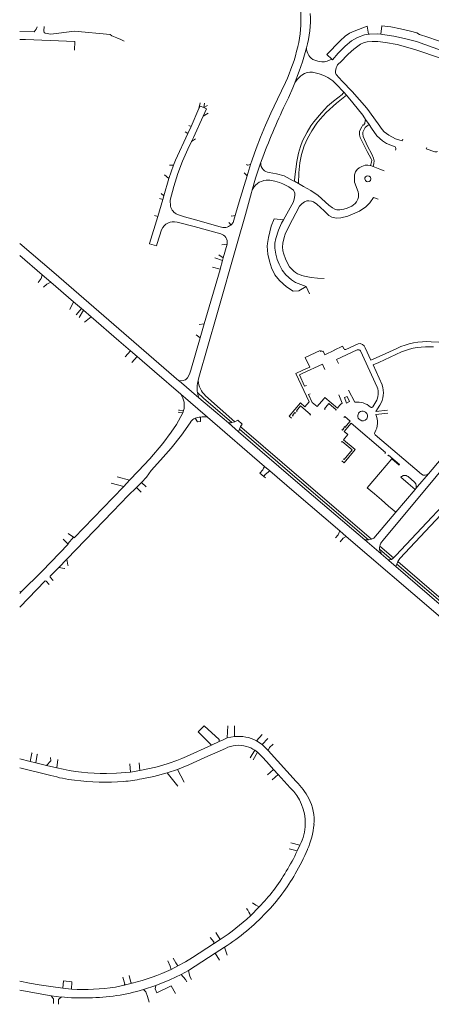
# Model space of a CAD drawing. Extents: x 145000 to 155000, y 457500 to 470000.
# Tile 1 of 196: x 145000 to 145244, y 458049 to 458633. Entities that reach past the tile are written whole.
import ezdxf

# ---------------------------------------------------------------- set-up
doc = ezdxf.new("R2010")
doc.units = 0
doc.header["$LTSCALE"] = 0.2
doc.header["$MEASUREMENT"] = 0
doc.layers.add('kant verharding', color=252, linetype='Continuous', lineweight=0)

msp = doc.modelspace()

# ---------------------------------------------------------------- linework, layer by layer
at = {"layer": 'kant verharding', "lineweight": 0, "flags": 128}
for points in [[(145000.1, 458625.73), (145008.6, 458625.53), (145009.83, 458627.11), (145010.49, 458628.51)], [(145061.95, 458619.88), (145060.01, 458620.94), (145057.64, 458621.88), (145054.53, 458623.01), (145053.57, 458623.91), (145032.51, 458625.79), (145018.5, 458624), (145015.22, 458624.64), (145014.65, 458625), (145014.3, 458626.06), (145014.58, 458628.61)], [(145184.78, 458609.35), (145185.22, 458608.93), (145188.59, 458612.82), (145192.62, 458616.99), (145196.55, 458620.21), (145199.92, 458622.2), (145204.06, 458623.67), (145206.53, 458624.05), (145205.79, 458628.89), (145197.99, 458625.85), (145195.19, 458624.59), (145192.68, 458622.86), (145189.73, 458620.2), (145181.92, 458612.12), (145184.78, 458609.35)], [(145266.87, 458603.06), (145269.09, 458607.87), (145263.35, 458613.79), (145257.53, 458616.72), (145251.44, 458618.98), (145247.29, 458620.38), (145241.6, 458622.39), (145236.76, 458623.9), (145235.04, 458624.82), (145231.3, 458625.88), (145225.55, 458627.24), (145219.76, 458628.41), (145214.39, 458628.95), (145213.87, 458624.08)], [(145206.53, 458624.05), (145207.2, 458624.15), (145211.64, 458624.31), (145213.87, 458624.08)], [(145213.87, 458624.08), (145214.88, 458623.97), (145221.6, 458622.89), (145227.79, 458621.58), (145234.93, 458619.71), (145249.73, 458614.39), (145256.04, 458612.05), (145258.58, 458611.04), (145260.73, 458609.65), (145266.87, 458603.06)], [(145000.1, 458620.92), (145003.43, 458620.94), (145032.65, 458619.65), (145032.43, 458614.65)], [(145249.78, 458609.58), (145233.86, 458615.07), (145223.55, 458618.02), (145216.53, 458619.13), (145211.96, 458619.7), (145208.78, 458619.76), (145205.76, 458619.52), (145203.59, 458618.91), (145201.7, 458618.14), (145197.83, 458615.3), (145194.52, 458612.16), (145189.68, 458607.29)], [(145174.67, 458608.61), (145176.45, 458608.01), (145178.89, 458607.61)], [(145173.46, 458601.52), (145177.39, 458600.59), (145180.1, 458599.65), (145182.54, 458598.42), (145185.34, 458596.45), (145187.92, 458593.96), (145191.4, 458590.33), (145191.98, 458589.65)], [(145187.31, 458600.12), (145191.01, 458596.27), (145196.88, 458590.02), (145205.63, 458580.2), (145212.15, 458570.95), (145214.61, 458567.58), (145215.85, 458566.24), (145218.46, 458564.23), (145222.57, 458562.08), (145226.48, 458560.78), (145226.9, 458561.92)], [(145136.77, 458546.81), (145137.64, 458549.51), (145140.01, 458556.28), (145142.51, 458562.99), (145145.48, 458570.16), (145148.78, 458577.17), (145150.74, 458581.34), (145152.7, 458585.5), (145157.34, 458595.53)], [(145161.67, 458592.37), (145162.1, 458593.36)], [(145162.1, 458593.36), (145162.46, 458594.22)], [(145156.29, 458580.39), (145159.08, 458586.33), (145161.67, 458592.37)], [(145162.67, 458536.9), (145162.8, 458537.27), (145163, 458539.55), (145163.49, 458544.17), (145164.09, 458548.71), (145165.1, 458553.47), (145166.34, 458557.56), (145167.53, 458560.84), (145170.16, 458565.95), (145172.39, 458569.67), (145174.19, 458572.14), (145178.71, 458577.5), (145182.18, 458581.46), (145185.77, 458584.38), (145190.88, 458588.42), (145191.98, 458589.65)], [(145165.17, 458535.5), (145165.26, 458541.93), (145165.82, 458547.84), (145166.83, 458552.86), (145168.43, 458557.86), (145170.46, 458562.26), (145172.94, 458566.87), (145175.94, 458571.32), (145177.82, 458573.63), (145181.42, 458577.59), (145187.51, 458583.28), (145193.47, 458587.88)], [(145191.98, 458589.65), (145193.47, 458587.88)], [(145193.47, 458587.88), (145197.21, 458583.43), (145203.12, 458576.04), (145204.79, 458573.61)], [(145106.86, 458583.37), (145106.2, 458579.98)], [(145106.2, 458579.98), (145106.87, 458581.49), (145109.01, 458580.64)], [(145109.49, 458583.21), (145109.01, 458580.64)], [(145109.16, 458580.58), (145111.3, 458581.76)], [(145101.51, 458569.39), (145106.2, 458579.98)], [(145108.69, 458575.51), (145102.86, 458562.84), (145101.74, 458560.44)], [(145109.16, 458580.58), (145110.69, 458579.86), (145108.69, 458575.51)], [(145108.69, 458575.51), (145111.6, 458577.32)], [(145109.01, 458580.64), (145109.16, 458580.58)], [(145101.51, 458569.39), (145100.17, 458569.89)], [(145207.78, 458546.17), (145208.29, 458548.15), (145208.48, 458549.4), (145208.12, 458550.28), (145205.82, 458554.61), (145201.53, 458562.75), (145201.18, 458564.46), (145201.21, 458566.41), (145201.53, 458567.41), (145202.49, 458569.21), (145203.21, 458570.28), (145203.49, 458570.2), (145204.29, 458571.13), (145204.42, 458571.6), (145204.79, 458573.61)], [(145209.24, 458545.6), (145209.77, 458547.52), (145209.87, 458549.08), (145209.53, 458550.55), (145208.44, 458552.99), (145205.89, 458557.69), (145203.34, 458563.37), (145203.1, 458564.93), (145203.26, 458566.07), (145203.8, 458567.28), (145204.62, 458568.71), (145205.78, 458569.78), (145206.89, 458570.55)], [(145204.79, 458573.61), (145206.89, 458570.55)], [(145222.23, 458557.38), (145217.24, 458559.33), (145214.84, 458560.79), (145211.55, 458563.91), (145208.38, 458568.38), (145206.89, 458570.55)], [(145091.05, 458546.43), (145092.21, 458549.45), (145099.55, 458565.14)], [(145098.08, 458566.13), (145099.55, 458565.14)], [(145099.55, 458565.14), (145101.51, 458569.39)], [(145101.74, 458560.44), (145099.69, 458556.02), (145096.43, 458548.83), (145093.68, 458541.6), (145091.24, 458533.78), (145089.09, 458525.68), (145089.37, 458522.09)], [(145101.74, 458560.44), (145104.15, 458561.97)], [(145247.41, 458554.57), (145246.99, 458554.41), (145245.73, 458554.38), (145240.71, 458556.05), (145240.99, 458556.82)], [(145088.39, 458538.51), (145091.05, 458546.43)], [(145091.05, 458546.43), (145088.74, 458546.52)], [(145136.77, 458546.81), (145134.87, 458546.36), (145134.3, 458546.82)], [(145134.63, 458540.18), (145135.05, 458541.56), (145136.35, 458545.53), (145136.77, 458546.81)], [(145137.48, 458530.98), (145139.72, 458538.66), (145142.46, 458547.03)], [(145165.17, 458535.5), (145168.09, 458533.88), (145172.48, 458531.47), (145176.7, 458528.54), (145183.09, 458522.75), (145185.14, 458521.15), (145186.56, 458520.42), (145187.81, 458519.98), (145189.48, 458519.94), (145191.83, 458520.29), (145193.88, 458520.88), (145196.7, 458522.13), (145198.58, 458523.72), (145199.43, 458524.63), (145200.15, 458526.25), (145200.51, 458527.52), (145200.59, 458529.43), (145200.32, 458530.74), (145198.31, 458536.37), (145198.23, 458538.67), (145198.32, 458540.73), (145198.89, 458542.55), (145199.86, 458543.87), (145201.07, 458544.89), (145202.51, 458545.69), (145204.52, 458546.41), (145206.12, 458546.47), (145207.52, 458546.27), (145207.78, 458546.17)], [(145207.78, 458546.17), (145209.24, 458545.6)], [(145088.39, 458538.51), (145085.73, 458540.68)], [(145132.91, 458542), (145134.63, 458540.18)], [(145147.8, 458542.18), (145152.08, 458541.38), (145156.55, 458540.12), (145162.02, 458537.26), (145162.67, 458536.9)], [(145209.24, 458545.6), (145213.14, 458544.07), (145215.81, 458543.17)], [(145085.46, 458528.3), (145088.39, 458538.51)], [(145129.42, 458522.64), (145132.85, 458534.4), (145134.63, 458540.18)], [(145145.94, 458537.46), (145148.11, 458537.46), (145151.1, 458536.93), (145153.8, 458536.24), (145155.86, 458535.47), (145159.42, 458533.62), (145162.1, 458531.58), (145162.62, 458530.91), (145162.89, 458529.8), (145162.9, 458528.59), (145162.78, 458527.19), (145162.04, 458524.72), (145156.15, 458514.04)], [(145162.67, 458536.9), (145165.17, 458535.5)], [(145207.97, 458538.41), (145207.71, 458537.37), (145206.99, 458536.7), (145206.1, 458536.54), (145205.35, 458536.7), (145204.68, 458537.36), (145204.37, 458538.3), (145204.42, 458538.86), (145204.79, 458539.6), (145205.32, 458539.97), (145206.16, 458540.15), (145206.98, 458539.92), (145207.71, 458539.29), (145207.97, 458538.41)], [(145083.84, 458529.57), (145085.46, 458528.3)], [(145128.81, 458500), (145133.77, 458517.3), (145135.51, 458523.76), (145137.27, 458530.22), (145137.48, 458530.98)], [(145081.92, 458515.99), (145084.81, 458526.04)], [(145084.81, 458526.04), (145082.88, 458526.68)], [(145084.81, 458526.04), (145085.46, 458528.3)], [(145155.84, 458500), (145155.88, 458500.29), (145156.67, 458503.49), (145157.27, 458505.6), (145159.33, 458510.14), (145165.75, 458522.13), (145167, 458523.6), (145168.57, 458524.78), (145170.1, 458525.26), (145171.26, 458525.28), (145172.74, 458525.1), (145174.01, 458524.63), (145175.89, 458523.41), (145180.3, 458519.34), (145183, 458516.64), (145184.83, 458515.57), (145187.4, 458515.09), (145190.12, 458515.2), (145194.2, 458516.27), (145201.11, 458519.19), (145204.85, 458521.72), (145207.25, 458524.11), (145209.45, 458527.26), (145212.3, 458526.25)], [(145093.54, 458517.18), (145097.58, 458515.74), (145102.66, 458514.47), (145118.68, 458509.94)], [(145127.62, 458516.65), (145129.42, 458522.64)], [(145076.99, 458500), (145081.92, 458515.99)], [(145079.85, 458516.67), (145081.92, 458515.99)], [(145119.09, 458505.77), (145103.4, 458510.14), (145093.19, 458512.71)], [(145125.01, 458510.95), (145124.55, 458511.83), (145123.94, 458512.38)], [(145125.16, 458516.4), (145125.62, 458516.28), (145126.57, 458516.38), (145127.62, 458516.65)], [(145126.37, 458512.51), (145127.62, 458516.65)], [(145146.75, 458500), (145147.31, 458503.64), (145148.98, 458510.28), (145150.75, 458514.64), (145156.15, 458514.04)], [(145156.15, 458514.04), (145155.09, 458512.12), (145153.24, 458507.83), (145151.7, 458503.01), (145151.12, 458500.21), (145151.11, 458500)], [(145084.07, 458508.19), (145081.49, 458500)], [(145000.21, 458500.01), (145000.22, 458500)], [(145000.22, 458500), (145020.2, 458482.79), (145094.3, 458418.64), (145094.41, 458418.55)], [(145081.49, 458500), (145081.05, 458498.6), (145076.95, 458499.87)], [(145076.95, 458499.87), (145076.99, 458500)], [(145106.19, 458420.56), (145116.72, 458457.73), (145128.81, 458500)], [(145119.65, 458499.25), (145122.81, 458499.69)], [(145122.81, 458499.69), (145120.44, 458491.46)], [(145122.86, 458500), (145122.81, 458499.69)], [(145169.66, 458474.6), (145165.37, 458472.02), (145161.95, 458471.84), (145157.92, 458474.41), (145153.86, 458478.09), (145151.12, 458481.52), (145149.17, 458485.67), (145147.83, 458489.57), (145146.96, 458493.71), (145146.5, 458498.35), (145146.75, 458500)], [(145151.11, 458500), (145151.04, 458497.22), (145151.63, 458493.6), (145152.52, 458490.6), (145153.74, 458487.81), (145155.39, 458484.19), (145157.52, 458481.53), (145160.97, 458478.4), (145163.29, 458476.92), (145169.66, 458474.6)], [(145155.84, 458500), (145155.6, 458498.02), (145155.83, 458495.66), (145156.38, 458493.67), (145157.41, 458491.02), (145158.72, 458488.04), (145159.74, 458486.12), (145161.42, 458484.63), (145162.36, 458483.63), (145163.37, 458482.84), (145164.56, 458482.07), (145165.65, 458481.55), (145167.05, 458481.05), (145168.71, 458480.61), (145170.63, 458480.21), (145172.67, 458479.88), (145176.28, 458479.56), (145180.3, 458479.28)], [(145000.1, 458492.91), (145013.42, 458481.44)], [(145115.48, 458491.47), (145120.07, 458490.01)], [(145120.44, 458491.46), (145117.96, 458493.23)], [(145120.07, 458490.01), (145118.76, 458484.85)], [(145120.44, 458491.46), (145120.07, 458490.01)], [(145109.27, 458452.34), (145118.68, 458484.54)], [(145118.76, 458484.85), (145114.23, 458485.92)], [(145118.76, 458484.85), (145118.68, 458484.54)], [(145011.08, 458476.9), (145012.81, 458479.26), (145013.42, 458481.44)], [(145013.42, 458481.44), (145018.54, 458477.03)], [(145014.23, 458474.19), (145016.18, 458475.98), (145018.54, 458477.03)], [(145018.54, 458477.03), (145031.99, 458465.45)], [(145171.56, 458470.14), (145169.66, 458474.6)], [(145029.77, 458460.88), (145031.99, 458465.45)], [(145031.99, 458465.45), (145036.68, 458461.4)], [(145036.68, 458461.4), (145033.49, 458457.69)], [(145037.78, 458460.45), (145035.26, 458456.17)], [(145036.68, 458461.4), (145037.78, 458460.45)], [(145037.78, 458460.45), (145042.33, 458456.54)], [(145042.33, 458456.54), (145038.4, 458453.49)], [(145042.33, 458456.54), (145058.78, 458442.36), (145065.7, 458436.39)], [(145106.29, 458451.97), (145109.27, 458452.34)], [(145106.9, 458444.09), (145109.27, 458452.34)], [(145221.46, 458313.92), (145222.67, 458315.12), (145268.68, 458364.04), (145278.67, 458379.02), (145285.17, 458388.07), (145293.59, 458399.08), (145298.82, 458405.03), (145305.18, 458413.25), (145312.63, 458421.88), (145317.51, 458426.83), (145321.47, 458430.38), (145329.32, 458438.29), (145338.38, 458447.58)], [(145099.33, 458420.37), (145100.49, 458422.55), (145101.37, 458424.85), (145106.9, 458444.09)], [(145104.51, 458445.92), (145106.9, 458444.09)], [(145225.01, 458313.33), (145270.36, 458361.73), (145272.34, 458364.78), (145280.04, 458376.5), (145289.86, 458389.96), (145295.14, 458396.56), (145302.09, 458405.39), (145309.74, 458414.29), (145317.1, 458421.95), (145331.43, 458436.54), (145340.33, 458445.84)], [(145243.67, 458441.77), (145252.66, 458441.43)], [(145062.6, 458432.75), (145065.7, 458436.39)], [(145065.7, 458436.39), (145069.6, 458433.03)], [(145160.98, 458396.5), (145159.58, 458397.71), (145166.2, 458405.49), (145168.89, 458403.19), (145171.34, 458406.11), (145163.59, 458422.99), (145167.69, 458424.87), (145171.79, 458426.74), (145169.1, 458432.46), (145177.89, 458436.51), (145178.12, 458435.98), (145178.96, 458436.32), (145179.07, 458436.08), (145179.62, 458436.29), (145180.62, 458434.11), (145186.31, 458436.77), (145186.24, 458436.86), (145191.23, 458439.15), (145191.83, 458437.82)], [(145199.79, 458436.93), (145187.56, 458431.33), (145188.69, 458428.87)], [(145193.12, 458437.27), (145200.31, 458440.57)], [(145211.71, 458414.95), (145201.82, 458436.31)], [(145204.54, 458438.19), (145207.92, 458430.91), (145214.63, 458433.93), (145223.28, 458437.85)], [(145226.14, 458435.78), (145212.57, 458429.47), (145209.22, 458428.02), (145214.57, 458416.15)], [(145066.5, 458429.41), (145069.6, 458433.03)], [(145069.6, 458433.03), (145079.87, 458424.17), (145095.42, 458410.65)], [(145242.05, 458363.58), (145273.02, 458400.15), (145299.09, 458430.94)], [(145180.77, 458425.25), (145179.25, 458428.5), (145167.17, 458422.95), (145165.61, 458422.23), (145168.7, 458415.41), (145169.76, 458415.91)], [(145215.15, 458324.14), (145246.58, 458361.87), (145252.26, 458368.9), (145279.27, 458401.45), (145292.51, 458416.91), (145300.89, 458426.36)], [(145094.41, 458418.55), (145096.75, 458418.83)], [(145094.41, 458418.55), (145106.11, 458408.61)], [(145106.19, 458420.56), (145105.7, 458418.8)], [(145105.17, 458412.52), (145105.3, 458411.66)], [(145194.74, 458413.05), (145198.43, 458405.96)], [(145095.42, 458410.65), (145111.18, 458397.07)], [(145105.3, 458411.66), (145108.8, 458408.29), (145125.69, 458393.83)], [(145106.11, 458408.61), (145105.46, 458410.54), (145105.3, 458411.66)], [(145106.11, 458408.61), (145116.16, 458400.08), (145123.63, 458393.64)], [(145110.09, 458409.81), (145127.49, 458394.39)], [(145188.17, 458402.46), (145180.7, 458408.77), (145180.01, 458407.95), (145176.12, 458403.34), (145173.15, 458405.85), (145170.98, 458410.53), (145172.03, 458410.98)], [(145188.87, 458410.36), (145190.92, 458405.35)], [(145195.37, 458406.29), (145193.8, 458409.37), (145192.29, 458408.66), (145193.55, 458405.44), (145195.37, 458406.29)], [(145209, 458403.29), (145210.81, 458406.26)], [(145094.16, 458401.32), (145094.66, 458401.25)], [(145094.66, 458401.25), (145097.07, 458400.95)], [(145097.07, 458400.95), (145096.67, 458399.61)], [(145164.29, 458400.42), (145163.81, 458400.82), (145166.33, 458403.78), (145172.18, 458398.74), (145171.78, 458398.22)], [(145187.1, 458400.94), (145187.48, 458401.39), (145183.14, 458405.12), (145181.28, 458402.93), (145180.44, 458401.96), (145180.94, 458401.53)], [(145213.18, 458404.2), (145210.88, 458400.39), (145217.86, 458401.21)], [(145065.13, 458359.66), (145070.23, 458364.99), (145077.02, 458372.35), (145084.75, 458381.51), (145089.74, 458388.12), (145092.86, 458392.81), (145096.67, 458399.61)], [(145072.16, 458358.3), (145075.05, 458361.5), (145077.82, 458365.39), (145083.51, 458371.6), (145089.8, 458378.74), (145095.89, 458386.42), (145100.92, 458393.79), (145101.66, 458394.78), (145102.52, 458395.66), (145103.19, 458396.13), (145103.94, 458396.45)], [(145094.46, 458399.9), (145093.92, 458399.97)], [(145096.67, 458399.61), (145094.46, 458399.9)], [(145103.94, 458396.45), (145104.66, 458396.66), (145105.4, 458396.84), (145106.27, 458397.02), (145107.15, 458397.17)], [(145103.94, 458396.45), (145105.24, 458394.27)], [(145105.24, 458394.27), (145107.09, 458394.48)], [(145107.09, 458394.48), (145107.15, 458397.17)], [(145107.15, 458397.17), (145108.03, 458397.26), (145108.9, 458397.28), (145110.05, 458397.21), (145111.18, 458397.07)], [(145111.18, 458397.07), (145144.99, 458367.92)], [(145127.49, 458394.39), (145129.17, 458395.31)], [(145129.17, 458395.31), (145131.75, 458393.03)], [(145163.5, 458399.48), (145163.02, 458399.89), (145161.49, 458398.07), (145161.97, 458397.67)], [(145192.05, 458391.47), (145192.51, 458391.04), (145195.68, 458394.73), (145192.49, 458397.45), (145191.96, 458396.83)], [(145218.02, 458399.44), (145210.85, 458398.71)], [(145123.63, 458393.64), (145129.65, 458388.47)], [(145125.69, 458393.83), (145127.49, 458394.39)], [(145130.11, 458390.05), (145129.65, 458388.47)], [(145130.75, 458391.48), (145130.11, 458390.05)], [(145130.11, 458390.05), (145167.09, 458358.19), (145206.53, 458324.41)], [(145131.75, 458393.03), (145130.75, 458391.48)], [(145130.75, 458391.48), (145131.6, 458390.75), (145168.07, 458359.32), (145208.37, 458324.81)], [(145216.21, 458375.56), (145216.67, 458376.11), (145196.26, 458393.56), (145192.11, 458388.68), (145194.37, 458386.75), (145191.82, 458383.73), (145198.71, 458377.87), (145192.08, 458370.09), (145190.68, 458371.28)], [(145190.7, 458389.87), (145191.16, 458389.46), (145191.97, 458390.38), (145191.49, 458390.8)], [(145129.65, 458388.47), (145166.12, 458357.05), (145204.31, 458324.34)], [(145191.65, 458372.44), (145192.2, 458371.96), (145196.95, 458377.76), (145191.01, 458382.75), (145190.61, 458382.27)], [(145210.52, 458386.66), (145237.83, 458363.25)], [(145209.98, 458351.63), (145205.76, 458355.26), (145213.67, 458364.46), (145220.4, 458372.29), (145224.64, 458368.65)], [(145224.64, 458368.65), (145224.95, 458369.05), (145218.35, 458374.64), (145217.92, 458374.11)], [(145142.27, 458363.93), (145143.91, 458365.92), (145144.42, 458366.85), (145144.99, 458367.92)], [(145144.62, 458361.89), (145145, 458362.57), (145145.45, 458363.04), (145148.06, 458365.31)], [(145144.99, 458367.92), (145148.12, 458365.26), (145162.52, 458352.89), (145189.56, 458329.74)], [(145057.82, 458361.63), (145065.13, 458359.66)], [(145061.67, 458356.04), (145065.13, 458359.66)], [(145144.62, 458361.89), (145142.27, 458363.93)], [(145145.56, 458361.07), (145144.62, 458361.89)], [(145225.64, 458361.43), (145229.91, 458357.75)], [(145233.67, 458358.6), (145229.93, 458361.86)], [(145242.05, 458363.58), (145235.61, 458355.97), (145234.78, 458354.99), (145234.18, 458354.28)], [(145028.02, 458312.92), (145055.12, 458341.26), (145064.33, 458350.72), (145069.15, 458355.41)], [(145031.9, 458325.87), (145032.41, 458325.49), (145043.85, 458337.42), (145055.24, 458349.32), (145061.67, 458356.04)], [(145054.15, 458358.06), (145061.67, 458356.04)], [(145069.15, 458355.41), (145072.16, 458358.3)], [(145069.15, 458355.41), (145072.05, 458352.57)], [(145072.16, 458358.3), (145075.01, 458355.84)], [(145234.08, 458354.16), (145222.69, 458340.69)], [(145229.91, 458357.75), (145234.08, 458354.16)], [(145234.18, 458354.28), (145234.08, 458354.16)], [(145214.12, 458348.06), (145209.98, 458351.63)], [(145218.4, 458344.38), (145214.12, 458348.06)], [(145222.69, 458340.69), (145218.4, 458344.38)], [(145222.69, 458340.69), (145209.7, 458325.32)], [(145028.55, 458322.07), (145025.86, 458324.86)], [(145028.55, 458322.07), (145031.9, 458325.87)], [(145028.85, 458328.11), (145031.9, 458325.87)], [(145187.05, 458325.47), (145188.66, 458327.36), (145189.56, 458329.74)], [(145189.56, 458329.74), (145193.4, 458326.45)], [(145189.72, 458323.22), (145191.5, 458325.29), (145193.4, 458326.45)], [(145193.4, 458326.45), (145246.45, 458280.88), (145276.03, 458255.42)], [(145206.53, 458324.41), (145208.37, 458324.81)], [(145208.37, 458324.81), (145209.7, 458325.32)], [(145000.78, 458293.36), (145013.48, 458305.89), (145028.83, 458321.78), (145028.55, 458322.07)], [(145204.31, 458324.34), (145218.21, 458312.43)], [(145213.08, 458318.8), (145220.07, 458312.81)], [(145213.16, 458320.7), (145221.3, 458313.73)], [(145215.15, 458324.14), (145214.19, 458323.01)], [(145023.29, 458307.98), (145028.02, 458312.92)], [(145028.02, 458312.92), (145028.62, 458309.39)], [(145221.3, 458313.73), (145221.46, 458313.92)], [(145225.01, 458313.33), (145223.92, 458311.48)], [(145023.29, 458307.98), (145018.06, 458302.82), (145018.09, 458302.16), (145019.8, 458300.2)], [(145026.64, 458307.34), (145023.29, 458307.98)], [(145026.89, 458307.29), (145026.64, 458307.34)], [(145028.62, 458309.39), (145028.68, 458309.04)], [(145218.21, 458312.43), (145218.79, 458311.94), (145222.79, 458308.5)], [(145223.29, 458310.04), (145222.79, 458308.5)], [(145222.79, 458308.5), (145255.54, 458280.27)], [(145223.92, 458311.48), (145223.29, 458310.04)], [(145223.29, 458310.04), (145257.35, 458280.69)], [(145258.63, 458281.56), (145255.24, 458284.48), (145223.92, 458311.48)], [(145000.2, 458284.51), (145015.2, 458300.01), (145015.7, 458299.83), (145017.45, 458297.83)], [(145000.1, 458292.66), (145000.78, 458293.36)], [(145000.78, 458293.36), (145000.2, 458293.66)], [(145105.73, 458210.6), (145109.2, 458214.14), (145118.15, 458205.94), (145118.2, 458204.81)], [(145122.91, 458206.95), (145123.33, 458214.18)], [(145127.15, 458207.73), (145127.27, 458214.07)], [(145113.7, 458202.75), (145105.73, 458210.6)], [(145122.91, 458206.95), (145127.15, 458207.73)], [(145140.27, 458205.33), (145143.58, 458209)], [(145080.61, 458189.73), (145084.14, 458190.7), (145088.63, 458192.08), (145093.07, 458193.59), (145096, 458194.7), (145098.88, 458195.92), (145113.7, 458202.75)], [(145118.2, 458204.81), (145113.7, 458202.75)], [(145118.2, 458204.81), (145120.57, 458205.87), (145122.91, 458206.95)], [(145143.65, 458203.01), (145140.27, 458205.33)], [(145146.91, 458206.59), (145143.65, 458203.01)], [(145143.65, 458203.01), (145147.23, 458199.58)], [(145147.23, 458199.58), (145147.93, 458201.24), (145150.16, 458203.34)], [(145006.36, 458192.99), (145007.35, 458197.88)], [(145007.35, 458197.88), (145007.39, 458198.05)], [(145009.7, 458192.17), (145010.5, 458197.11)], [(145010.5, 458197.11), (145010.53, 458197.33)], [(145121.89, 458200.73), (145109.7, 458195.3), (145100.1, 458190.95), (145093.42, 458188.25)], [(145136.55, 458195.19), (145139.2, 458199.63)], [(145140.87, 458198.51), (145138.19, 458194.06)], [(145139.2, 458199.63), (145140.87, 458198.51)], [(145140.87, 458198.51), (145143.68, 458195.76), (145146.3, 458192.83), (145150.38, 458188.29)], [(145163.78, 458181.18), (145147.23, 458199.58)], [(145000.1, 458194.52), (145006.36, 458192.99)], [(145006.36, 458192.99), (145009.7, 458192.17)], [(145009.7, 458192.17), (145015.87, 458190.66)], [(145015.87, 458190.66), (145018.52, 458193.42), (145018.27, 458195.28)], [(145015.87, 458190.66), (145022.12, 458189.24)], [(145022.12, 458189.24), (145022.61, 458194.27)], [(145065.58, 458186.76), (145065.17, 458191.55)], [(145071.27, 458187.66), (145070.74, 458192.17)], [(145000.1, 458189.19), (145018.5, 458184.73)], [(145051.51, 458185.93), (145057.38, 458186.1), (145065.58, 458186.76)], [(145065.58, 458186.76), (145071.27, 458187.66)], [(145071.27, 458187.66), (145080.61, 458189.73)], [(145072.3, 458182.68), (145079.55, 458184.19), (145087.42, 458186.24)], [(145087.42, 458186.24), (145093.42, 458188.25)], [(145087.42, 458186.24), (145093.65, 458178.41)], [(145093.42, 458188.25), (145097.38, 458180.68)], [(145150.38, 458188.29), (145146.81, 458185.09)], [(145149.46, 458182.08), (145153.04, 458185.25)], [(145153.04, 458185.25), (145150.38, 458188.29)], [(145153.04, 458185.25), (145160.19, 458177.32)], [(145165.9, 458143.43), (145160.59, 458144.87)], [(145159.66, 458141.26), (145164.34, 458139.96)], [(145164.34, 458139.96), (145165.9, 458143.43)], [(145141.81, 458106.79), (145139.75, 458107.86), (145137.86, 458109.21)], [(145136.61, 458101.51), (145141.81, 458106.79)], [(145118.79, 458087.48), (145116.22, 458091.62)], [(145114.77, 458084.84), (145115.02, 458086.07), (145112.88, 458088.65)], [(145114.77, 458084.84), (145118.79, 458087.48)], [(145093.76, 458071.8), (145098.17, 458074.16), (145102.45, 458076.74), (145114.77, 458084.84)], [(145099.92, 458069.18), (145115.75, 458079.33)], [(145115.75, 458079.33), (145121.27, 458082.89)], [(145115.75, 458079.33), (145118.38, 458075.21)], [(145121.27, 458082.89), (145122.97, 458078.12)], [(145087.78, 458074.89), (145089.13, 458071.65), (145089.73, 458069.74)], [(145093.76, 458071.8), (145092.47, 458073.65), (145090.92, 458076.49)], [(145089.73, 458069.74), (145093.76, 458071.8)], [(145095.59, 458066.84), (145099.92, 458069.18)], [(145099.92, 458069.18), (145100.83, 458065.57), (145101.75, 458063.7)], [(145000.1, 458062.78), (145005.85, 458061.65), (145011.63, 458060.65), (145018.58, 458059.57), (145025.54, 458058.57)], [(145025.54, 458058.57), (145026.08, 458062.97), (145031, 458062.45), (145030.78, 458058.07)], [(145061.91, 458060.33), (145062.24, 458061.07), (145061.19, 458065.12)], [(145066.72, 458061.52), (145065.87, 458062.04), (145064.88, 458066.11)], [(145080.56, 458060.14), (145088.98, 458063.63), (145095.59, 458066.84)], [(145095.59, 458066.84), (145098.21, 458063.88), (145099, 458062.31)], [(145000.1, 458057.48), (145018.62, 458054.2)], [(145030.78, 458058.07), (145025.54, 458058.57)], [(145056.8, 458059.23), (145061.91, 458060.33)], [(145061.91, 458060.33), (145066.72, 458061.52)], [(145080.56, 458060.14), (145073.31, 458057.84)], [(145073.31, 458057.84), (145074.73, 458056.56), (145075.67, 458053.75)], [(145092.24, 458055.56), (145089.82, 458060.06), (145081.15, 458055.82), (145080.29, 458058.28), (145080.56, 458060.14)], [(145018.62, 458054.2), (145019.92, 458052.53), (145020.08, 458052.24), (145020.13, 458051.91), (145020.12, 458051.44)], [(145018.62, 458054.2), (145024.55, 458053.41)], [(145020.12, 458051.44), (145020.1, 458049.5)], [(145023.02, 458051.61), (145023.03, 458051.2)], [(145023.03, 458051.2), (145023.05, 458049.08)], [(145024.55, 458053.41), (145023.36, 458052.37)], [(145075.67, 458053.75), (145076.8, 458050.4)]]:
    msp.add_lwpolyline(points, dxfattribs=at)
at = {"layer": 'kant verharding', "lineweight": 0}
for centre, radius, start, end in [((145101.14, 458632.37), 65.42, 346.13112, 4.19285), ((145104.99, 458633.64), 67.16, 344.7125, 2.35151), ((145062.63, 458640.1), 104.68, 334.79655, 347.07247), ((145018.31, 458654.86), 156.39, 337.18488, 345.58454), ((145177.84, 458616.03), 8.07, 180.72119, 246.81784), ((145179.02, 458618), 10.39, 269.24396, 303.68338), ((145193.58, 458602.02), 6.56, 126.48283, 196.83429), ((145175.98, 458587.79), 14.97, 126.18334, 154.57123), ((145172.19, 458593.43), 8.18, 81.07646, 128.05667), ((145493.91, 458420.95), 373.38, 154.72204, 160.26479), ((145220.81, 458556.13), 1.89, 336.7523, 41.16924), ((145147.94, 458547.41), 5.23, 177.8922, 268.45754), ((145146.54, 458527.93), 9.55, 93.55118, 161.39066), ((145095.88, 458523.38), 6.63, 191.22783, 249.33374), ((145091.25, 458505.18), 7.78, 75.51707, 157.24567), ((145120.95, 458515.86), 6.37, 309.55279, 328.21619), ((145120.99, 458515.83), 6.33, 248.65193, 309.48765), ((145117.67, 458500.72), 5.24, 352.05329, 74.24213), ((145240.85, 458401.45), 40.42, 85.99296, 115.76997), ((145192.76, 458438.22), 1.02, 202.96276, 290.4044), ((145200.44, 458435.44), 1.63, 32.25353, 113.71174), ((145201.21, 458437.23), 3.46, 16.1442, 105.14029), ((145241.88, 458396.51), 42.31, 85.80714, 111.84877), ((145096.56, 458422.08), 3.26, 273.21133, 328.29854), ((145126.98, 458413.82), 21.85, 166.83975, 183.4185), ((145118.8, 458419.63), 13.12, 183.63071, 228.43877), ((145202.57, 458411.51), 9.77, 327.46541, 20.63597), ((145201.17, 458411.64), 14.13, 328.2069, 18.58154), ((145086.26, 458404.1), 11.26, 343.7515, 35.57317), ((145198.97, 458394.95), 13.15, 127.72038, 145.16514), ((145199.88, 458394.37), 11.68, 48.02561, 97.10352), ((145203.04, 458397.82), 2.85, 54.04624, 237.2646), ((145208.25, 458403.67), 0.837, 227.357, 333.10674), ((145203.1, 458397.78), 2.85, 235.7838, 55.52705), ((145199.75, 458393.93), 12.08, 330.85694, 23.27941), ((145123.8, 458403.1), 9.46, 268.96437, 281.51977), ((145211.22, 458387.48), 1.08, 148.19941, 229.38001), ((145228, 458359.57), 3, 49.90477, 141.72795), ((145239.74, 458365.94), 3.3, 234.59311, 314.24585), ((145231.71, 458356.17), 3.11, 322.53878, 51.09652), ((145205.08, 458335.5), 11.18, 266.06498, 277.48751), ((145218.98, 458319.5), 5.94, 168.2995, 186.77358), ((145218.99, 458319.5), 5.95, 186.74534, 219.96157), ((145219, 458319.49), 5.96, 143.83648, 168.23854), ((145218.39, 458316.34), 3.91, 267.40814, 295.36637), ((145218.4, 458316.33), 3.9, 295.33475, 318.06227), ((145129.68, 458184.54), 23.33, 63.01328, 96.24027), ((145129.69, 458185.26), 17.33, 74.40357, 116.75993), ((145130.16, 458186.97), 15.56, 54.45885, 74.356), ((145043.5, 458272.16), 90.93, 254.04204, 263.11787), ((145050.04, 458305.08), 119.16, 256.44729, 270.7059), ((145051.23, 458335.85), 155.09, 263.10227, 273.83088), ((145047.27, 458315.69), 135.34, 276.07266, 280.6548), ((145131.41, 458149.82), 45.08, 28.16205, 44.08965), ((145140.19, 458156.45), 28.91, 359.02719, 46.21977), ((145147.09, 458158.21), 27.29, 354.70845, 28.17168), ((145141.01, 458156.44), 28.09, 332.38623, 359.01489), ((145126.72, 458160.1), 47.75, 336.33615, 354.70142), ((145038.04, 458200.13), 139.9, 323.32206, 334.53034), ((145027.14, 458203.79), 156.49, 330.35788, 336.31671), ((145063.36, 458183.22), 114.84, 316.0492, 330.34015), ((145069.17, 458177.96), 101.69, 315.58473, 322.86116), ((145047.64, 458196.45), 135.34, 302.95493, 316.63619), ((145126.16, 458098.81), 10.79, 14.50345, 40.34683), ((145047.23, 458196.7), 130.57, 303.23163, 313.19718), ((145033.65, 458190.36), 133.02, 284.39238, 294.93325), ((145037.56, 458198.1), 140.19, 267.22965, 277.88916), ((145040.22, 458165.61), 112.73, 278.81469, 287.06868), ((145024.02, 458051.62), 0.991, 130.99063, 180.62295), ((145037.5, 458199.02), 146.18, 264.91657, 277.86177)]:
    msp.add_arc(centre, radius, start, end, dxfattribs=at)

doc.saveas('drawing.dxf')
